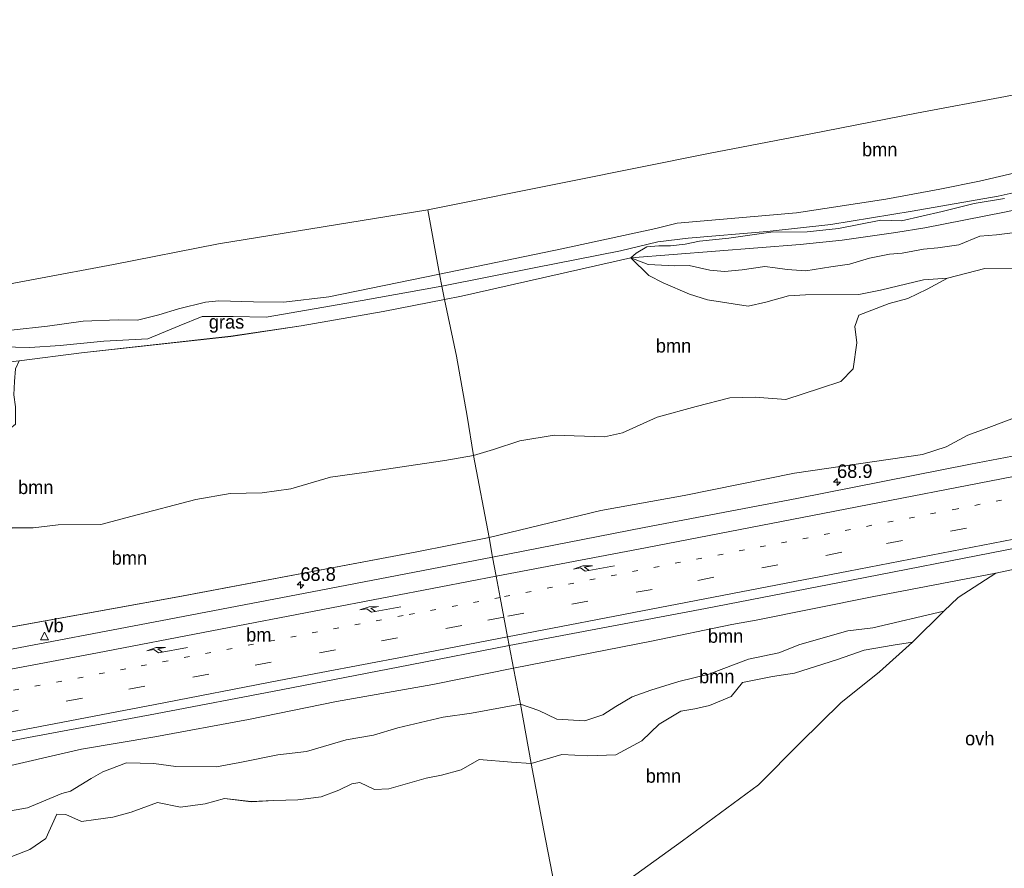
# Model space of a CAD drawing. Header units: millimetres. Extents: x 180000 to 190000, y 466229 to 468626.
# Tile 33 of 202: x 180970 to 181151, y 467822 to 467978. Entities that reach past the tile are written whole.
import ezdxf
from ezdxf.enums import TextEntityAlignment as Align

# ---------------------------------------------------------------- set-up
doc = ezdxf.new("R2010")
doc.units = ezdxf.units.MM
doc.linetypes.add('13strp', pattern=[4, 1, -3])
doc.linetypes.add('39strp', pattern=[12, 3, -9])
for name, color, linetype, lineweight in [('af-bs-rasterhekwerk', 8, 'hekwerk', 18), ('as-bs-kilometr', 13, 'Continuous', 18), ('bp-b5-boom', 93, 'Continuous', 18), ('bp-b5-grasland', 93, 'Continuous', 18), ('gw-bs-kruinlijn', 93, 'Continuous', 18), ('gw-bs-teenlijn', 93, 'Continuous', 18), ('kd-bs-opnamedtmgrens', 173, 'Continuous', 18), ('mk-bs-13streep 0.45', 8, '13strp', 18), ('mk-bs-39streep 0.15', 8, '39strp', 18), ('mk-bs-pijlre750', 8, 'Continuous', 18), ('mk-bs-streep 0.15', 8, 'Continuous', 18), ('og-bs-hulpgeometrie', 53, 'Continuous', 18), ('vh-b5-verh_soort', 8, 'Continuous', 18), ('wm-bs-verkeersbord', 8, 'Continuous', 18)]:
    doc.layers.add(name, color=color, linetype=linetype, lineweight=lineweight)
doc.styles.add('rtw_iso', font='iso-rtw.shx')
doc.linetypes.add('hekwerk', pattern='A,7,-1.5,[1,RTW.shx,S=0.75,R=0,X=0,Y=0],-1.5', length=10)

# ---------------------------------------------------------------- blocks, each defined once
blk = doc.blocks.new('verkeersbord')
for p, q in [((0, 0.75), (-0.75, -0.625)), ((0.75, -0.625), (0, 0.75)), ((-0.75, -0.625), (0.75, -0.625))]:
    blk.add_line(p, q)
blk = doc.blocks.new('dtbattr')
at = {"style": 'rtw_iso'}
blk.add_attdef('TAG', (0.59, 0.87), '', height=2.5, dxfattribs=at)
blk = doc.blocks.new('dtbattr-r')
at = {"style": 'rtw_iso'}
blk.add_attdef('TAG', text='', height=2.5, dxfattribs=at).set_placement((0, 0), align=Align.MIDDLE_CENTER)
blk = doc.blocks.new('d33az_ACAD_1_FMEBLOCK58')
at = {"layer": 'bp-b5-boom'}
for points in [[(-115.2, -20.76, 29.72), (-105.63, -22.59, 29.7), (-94.29, -22.33, 29.65), (-89.32, -23.48, 29.66), (-83.49, -20.97, 29.64), (-81.23, -17.91, 29.58), (-78.66, -15.23, 29.56), (-72.55, -13.17, 29.57), (-67.57, -13.21, 29.59), (-63.4, -12.22, 29.67), (-59.45, -11.04, 30.11), (-53.91, -10.16, 30.15), (-49.79, -10.47, 30.12), (-45.18, -9.95, 30.15), (-39.33, -8.75, 30.04), (-35.7, -8.72, 30.04), (-31.51, -8.22, 30.06), (-30.41, -4.97, 30.02), (-30.09, -0.93, 30.06), (-28.11, 0.89, 30.02), (-25, 0.78, 29.99), (-22.59, -1.5, 30.01), (-21.34, -4.64, 30.11), (-19.27, -7.36, 30.3), (-15.88, -8.3, 30.36), (-10.96, -8.73, 30.37), (-7.86, -7.18, 30.36), (-6.9, -3.41, 30.39), (-6.63, 1.14, 30.38), (-5.51, 4.11, 30.38), (-3.29, 8.5, 30.37), (-0.97, 11.45, 30.34), (0.99, 12.87, 30.35), (4.61, 12.88, 30.37), (6.42, 11.17, 30.35), (8.13, 8.82, 30.38), (9.57, 6.67, 30.44), (9.61, 4.85, 30.4), (6.17, 3.2, 30.38), (5.74, 0.88, 30.42), (7.13, -0.5, 30.47), (10.36, 1.31, 30.48), (14.26, 3.18, 30.42), (18.28, 3.48, 30.4), (23.39, 1.69, 30.32), (27.79, -0.46, 30.35), (36.27, -0.75, 30.45), (39.93, 0.45, 30.43), (44.09, 1.61, 30.45), (48.47, 3.11, 30.34), (52.59, 5.25, 30.28), (54.72, 7.18, 30.27), (59.68, 7.51, 30.22), (63.56, 7.52, 30.32), (68.15, 8.11, 30.31), (75.99, 8.17, 30.39), (81.75, 9.69, 30.49), (93.42, 12.75, 30.65), (99.73, 13.85, 30.79), (105.61, 13.95, 30.95), (110.91, 14.73, 30.99), (118.21, 16.86, 31.06), (124.8, 17.78, 31.12), (132.19, 18.87, 31.19), (139.23, 19.9, 31.22), (144.49, 20.84, 31.25), (147.35, 5.73, 32.17), (133.74, 3.09, 31.99), (90.16, -5.15, 31.67), (53.53, -11.77, 31.56), (4.61, -18.86, 31.28), (-22.04, -23.05, 31.26), (-54.42, -26.89, 30.85), (-78.33, -27.77, 30.76), (-96, -26.22, 30.6), (-117.4, -21.95, 30.23), (-130.33, -17.07, 30.09), (-147.35, -9.75, 29.69), (-147.18, -7.59, 29.69), (-141.25, 4.36, 29.81), (-137.65, 9.76, 29.85), (-133.34, 14.32, 29.83), (-131.92, 17.29, 29.85), (-131.04, 21.71, 29.98), (-130.92, 24.89, 29.98), (-130.98, 25.9, 29.98), (-131.26, 27.77, 29.79), (-128.44, 27.16, 29.78), (-128.3, 24.89, 29.58), (-128.45, 20.29, 29.44), (-128.97, 18.62, 29.41), (-130.53, 15.97, 29.3), (-133.06, 13.13, 29.3), (-135.44, 10.81, 29.36), (-138.41, 6.48, 29.27), (-141.99, -1.39, 29.22), (-143.9, -4.54, 29.32), (-145.15, -8.26, 29.42), (-138.74, -11.7, 29.37), (-133.8, -13.47, 29.41), (-124.08, -17.35, 29.48)], [(0.63, -1.75, 30.65), (1.61, -0.37, 30.62), (2.43, 2.09, 30.71), (2.76, 3.27, 30.74), (3.54, 4.6, 30.71), (4.59, 5.19, 30.7), (5.66, 5.9, 30.78), (5.93, 7.23, 30.82), (5.64, 8.64, 30.78), (4.9, 10.63, 30.78), (3.83, 11.52, 30.78), (3.69, 11.57, 30.78), (0.8, 11.18, 30.67), (-0.86, 9.8, 30.71), (-1.95, 7.09, 30.71), (-2.71, 6.11, 30.69), (-2.87, 3.18, 30.67), (-3.08, 1.81, 30.67), (-2.7, -1.29, 30.68), (-1.15, -2.13, 30.68)]]:
    blk.add_polyline3d(points, close=True, dxfattribs=at)
blk = doc.blocks.new('d33az_ACAD_1_FMEBLOCK76')
at = {"layer": 'bp-b5-boom'}
for points in [[(143.67, 15.06, 31.18), (144.82, 7.84, 31.25), (139.57, 6.91, 31.22), (132.52, 5.87, 31.19), (125.13, 4.79, 31.12), (118.54, 3.86, 31.06), (111.24, 1.73, 30.99), (105.95, 0.96, 30.95), (100.07, 0.86, 30.79), (93.76, -0.25, 30.65), (82.08, -3.3, 30.49), (76.32, -4.82, 30.39), (68.48, -4.89, 30.31), (63.89, -5.47, 30.32), (60.02, -5.49, 30.22), (55.06, -5.81, 30.27), (52.93, -7.75, 30.28), (48.8, -9.89, 30.34), (44.43, -11.38, 30.45), (40.26, -12.54, 30.43), (36.6, -13.75, 30.45), (28.13, -13.45, 30.35), (23.72, -11.31, 30.32), (18.61, -9.52, 30.4), (14.59, -9.81, 30.42), (10.69, -11.69, 30.48), (7.46, -13.49, 30.47), (6.07, -12.11, 30.42), (6.51, -9.8, 30.38), (9.95, -8.15, 30.4), (9.91, -6.32, 30.44), (8.46, -4.17, 30.38), (6.75, -1.82, 30.35), (4.95, -0.12, 30.37), (1.33, -0.12, 30.35), (-0.64, -1.54, 30.34), (-2.96, -4.49, 30.37), (-5.17, -8.88, 30.38), (-6.29, -11.86, 30.38), (-6.56, -16.4, 30.39), (-7.52, -20.18, 30.36), (-10.62, -21.73, 30.37), (-15.55, -21.3, 30.36), (-18.94, -20.36, 30.3), (-21.01, -17.63, 30.11), (-22.26, -14.49, 30.01), (-24.66, -12.22, 29.99), (-27.78, -12.1, 30.02), (-29.76, -13.93, 30.06), (-30.07, -17.96, 30.02), (-31.18, -21.21, 30.06), (-35.36, -21.72, 30.04), (-39, -21.75, 30.04), (-44.85, -22.95, 30.15), (-49.45, -23.46, 30.12), (-53.58, -23.16, 30.15), (-59.12, -24.04, 30.11), (-63.07, -25.22, 29.67), (-67.23, -26.21, 29.59), (-72.22, -26.17, 29.57), (-78.33, -28.22, 29.56), (-80.89, -30.9, 29.58), (-83.15, -33.96, 29.64), (-88.99, -36.48, 29.66), (-87.48, -34.09, 29.68), (-87.14, -31.93, 29.68), (-86.62, -29.76, 29.66), (-83.71, -26.99, 29.58), (-81.43, -24.4, 29.5), (-81.79, -22.29, 29.5), (-85.37, -21.23, 29.52), (-89.45, -21.76, 29.56), (-92.97, -23.37, 29.61), (-94.99, -26.07, 29.66), (-96.31, -28.46, 29.68), (-99.06, -32.08, 29.7), (-105.29, -35.59, 29.7), (-114.87, -33.76, 29.72), (-123.75, -30.35, 29.48), (-133.46, -26.46, 29.41), (-138.41, -24.7, 29.37), (-144.82, -21.26, 29.42), (-143.57, -17.54, 29.32), (-141.65, -14.38, 29.22), (-138.08, -6.52, 29.27), (-135.1, -2.19, 29.36), (-132.72, 0.14, 29.3), (-130.2, 2.97, 29.3), (-128.64, 5.63, 29.41), (-128.11, 7.3, 29.44), (-127.97, 11.9, 29.58), (-128.11, 14.17, 29.78), (-112.76, 10.85, 29.7), (-64.66, 0.44, 29.85), (-61.03, 0.46, 29.83), (-59.73, -0.05, 29.81), (-58.05, -0.59, 29.81), (-57.98, -1.62, 29.8), (-58.33, -2.68, 29.79), (-60.12, -4.54, 29.71), (-62.9, -6.71, 29.67), (-64.9, -7.38, 29.66), (-70.68, -8.9, 29.61), (-73.55, -10.54, 29.61), (-76.47, -12.05, 29.61), (-79.67, -15.28, 29.39), (-77.73, -14.36, 29.33), (-76.06, -13.66, 29.34), (-71.61, -12.55, 29.49), (-67.63, -11.63, 29.58), (-64.36, -10.48, 29.64), (-59.87, -6.39, 29.66), (-56.49, -2.24, 29.73), (-54.62, 0.91, 29.74), (-44.76, 1.6, 29.6), (-32.08, 3.19, 29.6), (-22.27, 5.82, 29.59), (-6.29, 10.99, 29.74), (8.04, 15.47, 29.87), (14.96, 17.29, 29.86), (22.84, 19.4, 29.89), (29.59, 20.9, 29.87), (35.47, 21.93, 29.86), (43.18, 22.97, 29.84), (52.74, 24.3, 29.84), (56.23, 24.69, 30.12), (55.52, 24.03, 29.86), (48.42, 23.25, 29.85), (35.46, 21.42, 29.8), (24.38, 19.34, 29.85), (15.56, 17, 29.81), (3.61, 13.37, 29.77), (-12.44, 8.13, 29.77), (-30.64, 2.93, 29.6), (-41.76, 0.94, 29.58), (-53.91, -0.02, 29.52), (-55.08, -1.12, 29.51), (-58.24, -5.95, 29.51), (-62.86, -9.78, 29.55), (-62.56, -13.87, 29.63), (-56.38, -18.19, 29.77), (-54.66, -19.74, 29.82), (-52.9, -19.4, 29.87), (-51.31, -17.43, 29.91), (-49.09, -15.83, 29.85), (-44.61, -11.97, 29.96), (-41.32, -9.48, 30), (-38.38, -8.11, 29.96), (-36.08, -7.91, 29.9), (-31.9, -7.06, 29.89), (-29.84, -6.14, 29.92), (-27.37, -5.17, 29.9), (-22.52, -2.67, 29.95), (-17.22, -1.36, 30.02), (-12.42, -0.27, 30.25), (-8.32, -0.16, 30.23), (-4.37, 0.85, 30.16), (-1.93, 3.28, 30.17), (0.51, 4.98, 30.17), (3.02, 5.02, 30.26), (6.1, 3.61, 30.33), (7.12, 1.12, 30.34), (7.08, 0.26, 30.33), (10.52, 0.83, 30.32), (14.22, -0.78, 30.33), (18.25, -2.06, 30.34), (21.52, -1.77, 30.35), (24.23, -0.95, 30.35), (27.24, 0.07, 30.35), (29.03, 1.02, 30.35), (34.67, 6.47, 30.27), (39.07, 8.29, 30.25), (42.09, 9.74, 30.31), (46.83, 10.34, 30.47), (49.8, 10.75, 30.44), (53.57, 10.47, 30.42), (57.47, 11.03, 30.38), (60.66, 13.58, 30.36), (60.65, 16.77, 30.36), (60.32, 18.98, 30.38), (60.45, 21.45, 30.38), (60.61, 23.75, 30.51), (61.32, 25.25, 30.51), (72.78, 26.71, 30.84), (100.22, 29.73, 30.85), (113.13, 31.64, 31.02), (128.21, 34.32, 31.2), (139.46, 36.48, 31.23), (141.71, 26.09, 31.2)], [(-93, -16.82, 29.69), (-90.44, -15.27, 29.68), (-89.32, -12.82, 29.72), (-89.72, -10.59, 29.72), (-90.97, -8.51, 29.77), (-91.46, -5.99, 29.89), (-90.3, -2.99, 29.83), (-89.13, -0.58, 29.9), (-89.33, 1.93, 30.02), (-91, 4.19, 30.1), (-92.53, 5.25, 29.94), (-96.16, 4.97, 29.94), (-97.91, 4.23, 29.94), (-99.65, 2.33, 29.91), (-100.4, 0.44, 29.85), (-101.67, -3.12, 29.71), (-104.17, -5.62, 29.62), (-108.58, -9.47, 29.6), (-111.22, -12.32, 29.61), (-111.72, -16.9, 29.65), (-110.75, -18.76, 29.65), (-108.9, -19.99, 29.65), (-107.23, -20, 29.65), (-105.16, -19.64, 29.65), (-100.31, -18.72, 29.67), (-97.29, -18.12, 29.69)]]:
    blk.add_polyline3d(points, close=True, dxfattribs=at)
blk = doc.blocks.new('d33az_ACAD_1_FMEBLOCK97')
at = {"layer": 'bp-b5-boom'}
blk.add_polyline3d([(93.75, -14.05, 31.56), (130.38, -7.43, 31.67), (173.96, 0.81, 31.99), (187.57, 3.45, 32.17), (188.21, -0.14, 32.46), (180.21, -1.64, 32.46), (155.03, -6.48, 32.32), (125.86, -12.07, 32.19), (97.48, -17.45, 32.11)], dxfattribs=at)
blk = doc.blocks.new('d33az_ACAD_1_FMEBLOCK142')
at = {"layer": 'bp-b5-boom'}
blk.add_polyline3d([(80.26, 34.13, 30.49), (83.56, 35.38, 30.47), (86.51, 37.39, 30.48), (88.52, 41.91, 30.6), (90.19, 41.86, 30.62), (93.07, 40.56, 30.72), (95.7, 40.92, 30.72), (98.81, 41.33, 30.68), (102.21, 42.24, 30.73), (107.02, 44.01, 30.74), (111.27, 43.18, 30.83), (115.79, 43.8, 30.81), (119.37, 44.78, 30.86), (124.24, 44.18, 30.91), (128.41, 44.4, 30.9), (132.81, 44.51, 30.75), (137.13, 45.06, 30.8), (140.37, 46.3, 30.79), (142.75, 47.45, 30.85), (144.24, 47.7, 30.86), (146.93, 46.4, 30.86), (149.59, 46.56, 30.85), (156.4, 48.48, 30.86), (159.26, 49.03, 30.98), (162.83, 50.02, 31.01), (166.16, 51.93, 31.06), (172.13, 51.46, 31.09), (175.72, 51.22, 31.08), (178.07, 38.89, 30.95), (180.75, 25, 30.8)], dxfattribs=at)
blk = doc.blocks.new('pijlr')
for p, q in [((0, 0, 0.1), (5.45, 0, 0.1)), ((5.45, -0.75, 0.1), (4.7, 0, 0.1)), ((6.2, -0.75, 0.1), (5.45, 0, 0.1)), ((4, -0.75, 0.1), (5.45, -0.75, 0.1)), ((5.7, -1.05, 0.1), (4, -0.75, 0.1)), ((7.5, -0.75, 0.1), (5.7, -1.05, 0.1)), ((7.5, -0.75, 0.1), (6.2, -0.75, 0.1))]:
    blk.add_line(p, q)
blk = doc.blocks.new('dtbattr-l')
at = {"style": 'rtw_iso'}
blk.add_attdef('TAG', (0, 0), '', height=2.5, dxfattribs=at)
blk = doc.blocks.new('hecto')
for p, q in [((0, 0.625), (-0.625, 0)), ((0, -0.625), (0, 0.625)), ((-0.625, 0), (0.625, 0)), ((0.625, 0), (0, -0.625))]:
    blk.add_line(p, q)

msp = doc.modelspace()

# ---------------------------------------------------------------- linework, layer by layer
at = {"layer": 'af-bs-rasterhekwerk'}
for points in [[(181185.37, 467957.79, 31.14), (181170.33, 467948.45, 31.09), (181166.2, 467946.49, 31.1), (181161.56, 467944.87, 31.12), (181156.05, 467943.38, 31.28), (181151.16, 467942.38, 31.25), (181136.54, 467939.46, 31.19), (181131.16, 467938.59, 31.13), (181121.3, 467937.21, 31.11), (181113.6, 467936.4, 31.12), (181082.47, 467933.98, 31.18)], [(181082.47, 467933.98, 31.18), (181051.35, 467926.89, 31.24), (181048.2, 467926.28, 31.23)], [(181048.2, 467926.28, 31.23), (181036.95, 467924.13, 31.2), (181021.87, 467921.45, 31.02), (181008.96, 467919.54, 30.85), (180981.52, 467916.52, 30.84), (180970.06, 467915.06, 30.51), (180964.97, 467914.49, 30.12)]]:
    msp.add_polyline3d(points, dxfattribs=at)
at = {"layer": 'bp-b5-boom'}
for points in [[(181069.79, 467935.63, 31.21), (181047.32, 467930.96, 31.21), (181045.15, 467942.78, 31.17), (181071.45, 467948.04, 31.19), (181096.75, 467953.12, 31.51), (181115.27, 467956.69, 32), (181134.98, 467960.52, 32), (181151.32, 467963.63, 31.8), (181174.46, 467968.01, 31.72), (181197.97, 467972.77, 31.7), (181191.53, 467968.55, 31.65), (181182.12, 467962.31, 31.67), (181166.76, 467954.64, 31.63), (181153.92, 467949.75, 31.8), (181146.58, 467948.08, 32.14), (181139.28, 467946.6, 32.13), (181129.33, 467944.73, 31.88), (181112.91, 467942.23, 31.84), (181090.97, 467940.31, 31.41), (181087.08, 467939.38, 31.28)], [(181096.58, 467926.27, 31.46), (181104.06, 467925.07, 31.53), (181107.26, 467925.8, 31.57), (181111.46, 467926.96, 31.59), (181114.58, 467927.14, 31.57), (181124.37, 467927.25, 31.64), (181128.37, 467928.05, 31.66), (181136.28, 467929.93, 31.69), (181140.7, 467930.25, 31.79), (181136.97, 467928.18, 31.81), (181133.37, 467926.46, 31.85), (181129.94, 467925.54, 31.86), (181124.41, 467923.43, 31.79), (181123.64, 467921.34, 31.82), (181124.04, 467918.32, 31.83), (181123.36, 467913.58, 31.82), (181121.09, 467911.21, 31.82), (181117.36, 467910, 31.43), (181110.94, 467907.92, 31.47), (181105.33, 467908.37, 31.51), (181100.65, 467908.22, 31.49), (181094.47, 467906.66, 31.45), (181087.3, 467904.66, 31.21), (181080.95, 467901.8, 31.32), (181077.61, 467901.08, 31.35), (181068.37, 467901.38, 31.38), (181062.05, 467900.31, 31.37), (181057.26, 467898.73, 31.33), (181053.56, 467897.64, 31.25), (181052.41, 467904.86, 31.18), (181050.45, 467915.89, 31.2), (181048.2, 467926.28, 31.23), (181051.35, 467926.89, 31.24), (181082.47, 467933.98, 31.18), (181085.79, 467930.69, 31.27), (181088.43, 467929.36, 31.29), (181093.25, 467927.26, 31.41)], [(181077.32, 467849.95, 31.93), (181074, 467848.9, 31.95), (181068.88, 467849.2, 31.98), (181065.56, 467850.75, 32.03), (181062.22, 467851.96, 31.96), (181060.88, 467858.55, 32.32), (181086.25, 467863.5, 32.47), (181101.05, 467866.56, 32.58), (181105.5, 467867.39, 32.61), (181126.81, 467871.67, 32.71), (181149.56, 467876.02, 32.83), (181142.63, 467871.55, 32.51), (181139.99, 467869, 32.44), (181126.97, 467865.95, 32.5), (181122.38, 467865.4, 32.52), (181113.52, 467862.91, 32.21), (181109.67, 467861.39, 32.11), (181104.13, 467860.23, 32.03), (181096.8, 467857.47, 31.94), (181091.31, 467856.11, 31.88), (181086.15, 467854.54, 31.89), (181082.69, 467853.27, 31.92), (181079.74, 467851.49, 31.93)], [(181091.67, 467850.64, 31.41), (181087.7, 467848.29, 31.32), (181084.52, 467845.2, 31.35), (181079.73, 467842.6, 31.34), (181074.59, 467842.47, 31.32), (181069.8, 467842.7, 31.3), (181064.16, 467841.05, 31.08), (181062.22, 467851.96, 31.96), (181065.56, 467850.75, 32.03), (181068.88, 467849.2, 31.98), (181074, 467848.9, 31.95), (181077.32, 467849.95, 31.93), (181079.74, 467851.49, 31.93), (181082.69, 467853.27, 31.92), (181086.15, 467854.54, 31.89), (181091.31, 467856.11, 31.88), (181096.8, 467857.47, 31.94), (181104.13, 467860.23, 32.03), (181109.67, 467861.39, 32.11), (181113.52, 467862.91, 32.21), (181122.38, 467865.4, 32.52), (181126.97, 467865.95, 32.5), (181139.99, 467869, 32.44), (181134.22, 467863.31, 32.26), (181130.67, 467862.76, 32.08), (181125.36, 467861.87, 31.93), (181120.44, 467860.15, 31.87), (181112.53, 467857.65, 31.88), (181108.53, 467857.01, 31.84), (181102.99, 467855.94, 31.75), (181100.92, 467853.32, 31.72), (181096.93, 467851.69, 31.54), (181094.23, 467851.06, 31.4)]]:
    msp.add_polyline3d(points, close=True, dxfattribs=at)
for points in [[(180958.52, 467927.37, 30.35), (180987.36, 467932.76, 30.83), (181006.69, 467936.51, 30.75), (181045.15, 467942.78, 31.17), (181047.32, 467930.96, 31.21), (181026.97, 467926.79, 30.97), (181018.69, 467925.82, 30.99), (181013.12, 467925.85, 31.05), (181006.77, 467926.08, 31), (181004.27, 467925.81, 30.78), (180999.31, 467924.59, 30.43), (180995.7, 467923.51, 30.46), (180991.8, 467922.48, 30.38), (180988.24, 467922.58, 30.52), (180981.8, 467922.31, 30.6), (180975.23, 467921.4, 30.45), (180968.58, 467920.68, 30.34)], [(181152.68, 467931.94, 31.98), (181147.52, 467932.02, 31.78), (181140.7, 467930.25, 31.79), (181136.28, 467929.93, 31.69), (181128.37, 467928.05, 31.66), (181124.37, 467927.25, 31.64), (181114.58, 467927.14, 31.57), (181111.46, 467926.96, 31.59), (181107.26, 467925.8, 31.57), (181104.06, 467925.07, 31.53), (181096.58, 467926.27, 31.46), (181093.25, 467927.26, 31.41), (181088.43, 467929.36, 31.29), (181085.79, 467930.69, 31.27), (181082.47, 467933.98, 31.18), (181085.68, 467932.73, 31.44), (181090.58, 467932.5, 31.5), (181093.22, 467932.54, 31.63), (181097.01, 467931.69, 31.93), (181099.71, 467931.46, 32.07), (181102.91, 467931.77, 32.16), (181107.1, 467932.35, 32.15), (181109.01, 467932.14, 32.19), (181111.22, 467931.79, 32.17), (181114.66, 467931.58, 32.05), (181119.23, 467932.31, 32.09), (181122.65, 467932.82, 32.06), (181126.32, 467933.92, 31.69), (181130.04, 467934.61, 31.94), (181132.33, 467934.81, 32.25), (181136.24, 467935.55, 32.43), (181138.93, 467935.83, 32.37), (181142.75, 467936.33, 32.21), (181146.62, 467937.95, 32.11), (181149.67, 467938.19, 32.2), (181152.65, 467938.56, 32.39)], [(181159.79, 467907.16, 32.43), (181148.26, 467902.77, 32.52), (181144.44, 467901.37, 32.55), (181140.45, 467899.2, 32.59), (181136.06, 467897.82, 32.58), (181112.57, 467894.38, 32.42), (181092.3, 467890.3, 32.27), (181076.94, 467887.55, 32.2), (181056.43, 467882.54, 32.17), (181053.56, 467897.64, 31.25), (181057.26, 467898.73, 31.33), (181062.05, 467900.31, 31.37), (181068.37, 467901.38, 31.38), (181077.61, 467901.08, 31.35), (181080.95, 467901.8, 31.32), (181087.3, 467904.66, 31.21), (181094.47, 467906.66, 31.45), (181100.65, 467908.22, 31.49), (181105.33, 467908.37, 31.51), (181110.94, 467907.92, 31.47), (181117.36, 467910, 31.43), (181121.09, 467911.21, 31.82), (181123.36, 467913.58, 31.82), (181124.04, 467918.32, 31.83), (181123.64, 467921.34, 31.82), (181124.41, 467923.43, 31.79), (181129.94, 467925.54, 31.86), (181133.37, 467926.46, 31.85), (181136.97, 467928.18, 31.81), (181140.7, 467930.25, 31.79), (181147.52, 467932.02, 31.78), (181152.68, 467931.94, 31.98)], [(181069.18, 467814.83, 30.8), (181066.5, 467828.72, 30.95), (181064.16, 467841.05, 31.08), (181069.8, 467842.7, 31.3), (181074.59, 467842.47, 31.32), (181079.73, 467842.6, 31.34), (181084.52, 467845.2, 31.35), (181087.7, 467848.29, 31.32), (181091.67, 467850.64, 31.41), (181094.23, 467851.06, 31.4), (181096.93, 467851.69, 31.54), (181100.92, 467853.32, 31.72), (181102.99, 467855.94, 31.75), (181108.53, 467857.01, 31.84), (181112.53, 467857.65, 31.88), (181120.44, 467860.15, 31.87), (181125.36, 467861.87, 31.93), (181130.67, 467862.76, 32.08), (181134.22, 467863.31, 32.26), (181128.18, 467857.9, 31.87), (181121.09, 467852.19, 31.8), (181113.65, 467844.87, 31.86), (181105.96, 467837.12, 31.89), (181092, 467826.85, 31.39), (181078.12, 467816.84, 31.06)], [(180965.29, 467839.96, 31.9), (180981.53, 467843.69, 31.92), (180995, 467845.96, 31.93), (181012.17, 467849.09, 32.07), (181028.36, 467852.44, 32.14), (181046.05, 467855.55, 32.22), (181060.88, 467858.55, 32.32), (181062.22, 467851.96, 31.96), (181053.21, 467850.31, 31.95), (181047.99, 467849.54, 31.94), (181039.64, 467847.57, 31.97), (181035.19, 467846.26, 31.95), (181030.16, 467845.41, 31.92), (181022.88, 467843.21, 31.72), (181017.6, 467842.65, 31.69), (181010.63, 467841.2, 31.71), (181006.3, 467840.42, 31.67), (180998.82, 467840.47, 31.61), (180994.8, 467841.02, 31.64), (180989.8, 467841.14, 31.62), (180985.4, 467839.52, 31.64), (180983.29, 467838.27, 31.66), (180979.48, 467835.92, 31.55), (180977.91, 467835.54, 31.48), (180971.55, 467832.9, 31.4), (180967.02, 467832.07, 31.35)], [(180967.02, 467832.07, 31.35), (180971.55, 467832.9, 31.4), (180977.91, 467835.54, 31.48), (180979.48, 467835.92, 31.55), (180983.29, 467838.27, 31.66), (180985.4, 467839.52, 31.64), (180989.8, 467841.14, 31.62), (180994.8, 467841.02, 31.64), (180998.82, 467840.47, 31.61), (181006.3, 467840.42, 31.67), (181010.63, 467841.2, 31.71), (181017.6, 467842.65, 31.69), (181022.88, 467843.21, 31.72), (181030.16, 467845.41, 31.92), (181035.19, 467846.26, 31.95), (181039.64, 467847.57, 31.97), (181047.99, 467849.54, 31.94), (181053.21, 467850.31, 31.95), (181062.22, 467851.96, 31.96), (181064.16, 467841.05, 31.08), (181060.56, 467841.29, 31.09), (181054.59, 467841.76, 31.06), (181051.26, 467839.85, 31.01), (181047.69, 467838.87, 30.98), (181044.83, 467838.31, 30.86), (181038.02, 467836.39, 30.85), (181035.36, 467836.23, 30.86), (181032.67, 467837.53, 30.86), (181031.18, 467837.28, 30.85), (181028.8, 467836.13, 30.79), (181025.56, 467834.89, 30.8), (181021.25, 467834.35, 30.75), (181016.84, 467834.23, 30.9), (181012.67, 467834.02, 30.91), (181007.8, 467834.61, 30.86), (181004.22, 467833.63, 30.81), (180999.7, 467833.01, 30.83), (180995.45, 467833.84, 30.74), (180990.64, 467832.07, 30.73), (180987.25, 467831.16, 30.68), (180984.13, 467830.76, 30.72), (180981.5, 467830.4, 30.72), (180978.62, 467831.69, 30.62), (180976.95, 467831.75, 30.6), (180974.94, 467827.22, 30.48), (180971.99, 467825.22, 30.47), (180968.69, 467823.96, 30.49)]]:
    msp.add_polyline3d(points, dxfattribs=at)
at = {"layer": 'bp-b5-grasland'}
for points in [[(181151.16, 467944.87, 32.07), (181145.61, 467943.93, 32.16), (181139.69, 467942.46, 32.03), (181132.23, 467940.79, 31.92), (181128.44, 467940.9, 31.79), (181120.66, 467939.37, 31.73), (181114.87, 467938.75, 31.85), (181108.23, 467938.69, 31.86), (181100.47, 467937.6, 31.69), (181095.1, 467937, 31.57), (181092.49, 467936.46, 31.64), (181089.74, 467936.14, 31.55), (181087.61, 467936.16, 31.44), (181085.39, 467935.96, 31.36), (181083.45, 467934.84, 31.36), (181082.47, 467933.98, 31.18), (181051.35, 467926.89, 31.24), (181048.2, 467926.28, 31.23), (181047.74, 467928.75, 31.26), (181064.68, 467932.13, 31.42), (181080.58, 467935.27, 31.3), (181087.43, 467936.93, 31.49), (181093.04, 467937.55, 31.63), (181107.52, 467938.78, 31.77), (181119.22, 467940.11, 31.76), (181134.18, 467942.54, 31.97), (181149.97, 467945.32, 32.07), (181156.05, 467946.63, 31.74)], [(181151.16, 467942.38, 31.25), (181136.54, 467939.46, 31.19), (181131.16, 467938.59, 31.13), (181121.3, 467937.21, 31.11), (181113.6, 467936.4, 31.12), (181082.47, 467933.98, 31.18), (181083.45, 467934.84, 31.36), (181085.39, 467935.96, 31.36), (181087.61, 467936.16, 31.44), (181089.74, 467936.14, 31.55), (181092.49, 467936.46, 31.64), (181095.1, 467937, 31.57), (181100.47, 467937.6, 31.69), (181108.23, 467938.69, 31.86), (181114.87, 467938.75, 31.85), (181120.66, 467939.37, 31.73), (181128.44, 467940.9, 31.79), (181132.23, 467940.79, 31.92), (181139.69, 467942.46, 32.03), (181145.61, 467943.93, 32.16), (181151.16, 467944.87, 32.07)], [(181152.65, 467938.56, 32.39), (181149.67, 467938.19, 32.2), (181146.62, 467937.95, 32.11), (181142.75, 467936.33, 32.21), (181138.93, 467935.83, 32.37), (181136.24, 467935.55, 32.43), (181132.33, 467934.81, 32.25), (181130.04, 467934.61, 31.94), (181126.32, 467933.92, 31.69), (181122.65, 467932.82, 32.06), (181119.23, 467932.31, 32.09), (181114.66, 467931.58, 32.05), (181111.22, 467931.79, 32.17), (181109.01, 467932.14, 32.19), (181107.1, 467932.35, 32.15), (181102.91, 467931.77, 32.16), (181099.71, 467931.46, 32.07), (181097.01, 467931.69, 31.93), (181093.22, 467932.54, 31.63), (181090.58, 467932.5, 31.5), (181085.68, 467932.73, 31.44), (181082.47, 467933.98, 31.18), (181113.6, 467936.4, 31.12), (181121.3, 467937.21, 31.11), (181131.16, 467938.59, 31.13), (181136.54, 467939.46, 31.19), (181151.16, 467942.38, 31.25)], [(180958.87, 467917.8, 30.35), (180972.02, 467917.51, 30.34), (180977.56, 467917.87, 30.46), (180985.58, 467918.62, 30.49), (180993.67, 467919.1, 30.05), (180999.46, 467921.44, 30.31), (181003.68, 467923.15, 30.47), (181009.41, 467923.18, 30.87), (181015.44, 467923.07, 30.92), (181033.11, 467926.15, 31.05), (181047.74, 467928.75, 31.26), (181048.2, 467926.28, 31.23), (181036.95, 467924.13, 31.2), (181021.87, 467921.45, 31.02), (181008.96, 467919.54, 30.85), (180981.52, 467916.52, 30.84), (180970.06, 467915.06, 30.51)], [(181166.8, 467900.22, 32.99), (181144.92, 467896.02, 32.95), (181112.99, 467889.76, 32.81), (181084.95, 467884.39, 32.66), (181057.06, 467878.95, 32.46), (181056.43, 467882.54, 32.17), (181076.94, 467887.55, 32.2), (181092.3, 467890.3, 32.27), (181112.57, 467894.38, 32.42), (181136.06, 467897.82, 32.58), (181140.45, 467899.2, 32.59), (181144.44, 467901.37, 32.55), (181148.26, 467902.77, 32.52), (181159.79, 467907.16, 32.43)], [(181174.96, 467881.47, 32.85), (181149.56, 467876.02, 32.83), (181126.81, 467871.67, 32.71), (181105.5, 467867.39, 32.61), (181101.05, 467866.56, 32.58), (181086.25, 467863.5, 32.47), (181060.88, 467858.55, 32.32), (181060.1, 467862.73, 32.77), (181096.21, 467869.54, 33.03), (181123.05, 467874.75, 33.12), (181151.25, 467880.26, 33.25)], [(180948.47, 467841.38, 32.27), (180971.74, 467845.79, 32.38), (180995.12, 467850.15, 32.44), (181018.22, 467854.59, 32.55), (181041.9, 467859.15, 32.69), (181060.1, 467862.73, 32.77), (181060.88, 467858.55, 32.32), (181046.05, 467855.55, 32.22), (181028.36, 467852.44, 32.14), (181012.17, 467849.09, 32.07), (180995, 467845.96, 31.93), (180981.53, 467843.69, 31.92), (180965.29, 467839.96, 31.9)]]:
    msp.add_polyline3d(points, dxfattribs=at)
at = {"layer": 'gw-bs-kruinlijn'}
for points in [[(181082.47, 467933.98, 31.18), (181083.45, 467934.84, 31.36), (181085.39, 467935.96, 31.36), (181087.61, 467936.16, 31.44), (181089.74, 467936.14, 31.55), (181092.49, 467936.46, 31.64), (181095.1, 467937, 31.57), (181100.47, 467937.6, 31.69), (181108.23, 467938.69, 31.86), (181114.87, 467938.75, 31.85), (181120.66, 467939.37, 31.73), (181128.44, 467940.9, 31.79), (181132.23, 467940.79, 31.92), (181139.69, 467942.46, 32.03), (181145.61, 467943.93, 32.16), (181151.16, 467944.87, 32.07)], [(181152.65, 467938.56, 32.39), (181149.67, 467938.19, 32.2), (181146.62, 467937.95, 32.11), (181142.75, 467936.33, 32.21), (181138.93, 467935.83, 32.37), (181136.24, 467935.55, 32.43), (181132.33, 467934.81, 32.25), (181130.04, 467934.61, 31.94), (181126.32, 467933.92, 31.69), (181122.65, 467932.82, 32.06), (181119.23, 467932.31, 32.09), (181114.66, 467931.58, 32.05), (181111.22, 467931.79, 32.17), (181109.01, 467932.14, 32.19), (181107.1, 467932.35, 32.15), (181102.91, 467931.77, 32.16), (181099.71, 467931.46, 32.07), (181097.01, 467931.69, 31.93), (181093.22, 467932.54, 31.63), (181090.58, 467932.5, 31.5), (181085.68, 467932.73, 31.44), (181082.47, 467933.98, 31.18)], [(181144.44, 467901.37, 32.55), (181148.26, 467902.77, 32.52), (181159.79, 467907.16, 32.43), (181172.13, 467911.25, 32.45), (181186.56, 467913.12, 32.55), (181193.16, 467914.17, 32.56), (181198.77, 467915.04, 32.56), (181208.85, 467916.56, 32.8), (181215.73, 467917.58, 32.94), (181225.63, 467919.21, 32.98)], [(181136.06, 467897.82, 32.58), (181140.45, 467899.2, 32.59), (181144.44, 467901.37, 32.55)], [(181136.06, 467897.82, 32.58), (181112.57, 467894.38, 32.42), (181092.3, 467890.3, 32.27), (181076.94, 467887.55, 32.2), (181056.43, 467882.54, 32.17)], [(181056.43, 467882.54, 32.17), (181042.81, 467879.89, 31.99), (180999.24, 467871.66, 31.67), (180962.61, 467865.04, 31.56), (180913.69, 467857.95, 31.28), (180887.04, 467853.76, 31.26), (180854.65, 467849.92, 30.85), (180830.74, 467849.04, 30.76), (180813.08, 467850.59, 30.6), (180791.68, 467854.86, 30.23)], [(181139.99, 467869, 32.44), (181126.97, 467865.95, 32.5), (181122.38, 467865.4, 32.52), (181113.52, 467862.91, 32.21), (181109.67, 467861.39, 32.11), (181104.13, 467860.23, 32.03), (181096.8, 467857.47, 31.94), (181091.31, 467856.11, 31.88), (181086.15, 467854.54, 31.89), (181082.69, 467853.27, 31.92), (181079.74, 467851.49, 31.93), (181077.32, 467849.95, 31.93), (181074, 467848.9, 31.95), (181068.88, 467849.2, 31.98), (181065.56, 467850.75, 32.03), (181062.22, 467851.96, 31.96)], [(180967.02, 467832.07, 31.35), (180971.55, 467832.9, 31.4), (180977.91, 467835.54, 31.48), (180979.48, 467835.92, 31.55), (180983.29, 467838.27, 31.66), (180985.4, 467839.52, 31.64), (180989.8, 467841.14, 31.62), (180994.8, 467841.02, 31.64), (180998.82, 467840.47, 31.61), (181006.3, 467840.42, 31.67), (181010.63, 467841.2, 31.71), (181017.6, 467842.65, 31.69), (181022.88, 467843.21, 31.72), (181030.16, 467845.41, 31.92), (181035.19, 467846.26, 31.95), (181039.64, 467847.57, 31.97), (181047.99, 467849.54, 31.94), (181053.21, 467850.31, 31.95), (181062.22, 467851.96, 31.96)]]:
    msp.add_polyline3d(points, dxfattribs=at)
at = {"layer": 'gw-bs-teenlijn'}
for points in [[(181152.68, 467931.94, 31.98), (181147.52, 467932.02, 31.78), (181140.7, 467930.25, 31.79), (181136.28, 467929.93, 31.69), (181128.37, 467928.05, 31.66), (181124.37, 467927.25, 31.64), (181114.58, 467927.14, 31.57), (181111.46, 467926.96, 31.59), (181107.26, 467925.8, 31.57), (181104.06, 467925.07, 31.53), (181096.58, 467926.27, 31.46), (181093.25, 467927.26, 31.41), (181088.43, 467929.36, 31.29), (181085.79, 467930.69, 31.27), (181082.47, 467933.98, 31.18)], [(181117.36, 467910, 31.43), (181121.09, 467911.21, 31.82), (181123.36, 467913.58, 31.82), (181124.04, 467918.32, 31.83), (181123.64, 467921.34, 31.82), (181124.41, 467923.43, 31.79), (181129.94, 467925.54, 31.86), (181133.37, 467926.46, 31.85), (181136.97, 467928.18, 31.81), (181140.7, 467930.25, 31.79)], [(181117.36, 467910, 31.43), (181110.94, 467907.92, 31.47), (181105.33, 467908.37, 31.51), (181100.65, 467908.22, 31.49), (181094.47, 467906.66, 31.45), (181087.3, 467904.66, 31.21), (181080.95, 467901.8, 31.32), (181077.61, 467901.08, 31.35), (181068.37, 467901.38, 31.38), (181062.05, 467900.31, 31.37), (181057.26, 467898.73, 31.33), (181053.56, 467897.64, 31.25)], [(180968.76, 467884.32, 30.22), (180972.63, 467884.33, 30.32), (180977.22, 467884.92, 30.31), (180985.06, 467884.98, 30.39), (180990.82, 467886.5, 30.49), (181002.5, 467889.56, 30.65), (181008.81, 467890.66, 30.79), (181014.69, 467890.76, 30.95), (181019.98, 467891.54, 30.99), (181027.28, 467893.66, 31.06), (181033.87, 467894.59, 31.12), (181041.26, 467895.68, 31.19), (181048.31, 467896.71, 31.22), (181053.56, 467897.64, 31.25)], [(181064.16, 467841.05, 31.08), (181069.8, 467842.7, 31.3), (181074.59, 467842.47, 31.32), (181079.73, 467842.6, 31.34), (181084.52, 467845.2, 31.35), (181087.7, 467848.29, 31.32), (181091.67, 467850.64, 31.41), (181094.23, 467851.06, 31.4), (181096.93, 467851.69, 31.54), (181100.92, 467853.32, 31.72), (181102.99, 467855.94, 31.75), (181108.53, 467857.01, 31.84), (181112.53, 467857.65, 31.88), (181120.44, 467860.15, 31.87), (181125.36, 467861.87, 31.93), (181130.67, 467862.76, 32.08), (181134.22, 467863.31, 32.26)], [(181064.16, 467841.05, 31.08), (181060.56, 467841.29, 31.09), (181054.59, 467841.76, 31.06), (181051.26, 467839.85, 31.01), (181047.69, 467838.87, 30.98), (181044.83, 467838.31, 30.86), (181038.02, 467836.39, 30.85), (181035.36, 467836.23, 30.86), (181032.67, 467837.53, 30.86), (181031.18, 467837.28, 30.85), (181028.8, 467836.13, 30.79), (181025.56, 467834.89, 30.8), (181021.25, 467834.35, 30.75), (181016.84, 467834.23, 30.9), (181012.67, 467834.02, 30.91), (181007.8, 467834.61, 30.86), (181004.22, 467833.63, 30.81), (180999.7, 467833.01, 30.83), (180995.45, 467833.84, 30.74), (180990.64, 467832.07, 30.73), (180987.25, 467831.16, 30.68), (180984.13, 467830.76, 30.72), (180981.5, 467830.4, 30.72), (180978.62, 467831.69, 30.62), (180976.95, 467831.75, 30.6), (180974.94, 467827.22, 30.48), (180971.99, 467825.22, 30.47), (180968.69, 467823.96, 30.49)]]:
    msp.add_polyline3d(points, dxfattribs=at)
at = {"layer": 'kd-bs-opnamedtmgrens'}
for points in [[(181045.15, 467942.78, 31.17), (181071.45, 467948.04, 31.19), (181096.75, 467953.12, 31.51), (181115.27, 467956.69, 32), (181134.98, 467960.52, 32), (181151.32, 467963.63, 31.8), (181174.46, 467968.01, 31.72), (181197.97, 467972.77, 31.7), (181207.75, 467974.84, 31.65), (181211.02, 467975.47, 31.63), (181221.54, 467977.73, 31.08)], [(180860.84, 467912.17, 30.38), (180864.41, 467909.45, 30.28), (180872.99, 467910.8, 30.28), (180901.3, 467916.37, 30.47), (180928.97, 467921.69, 30.28), (180949.23, 467925.77, 30.77), (180958.52, 467927.37, 30.35), (180987.36, 467932.76, 30.83), (181006.69, 467936.51, 30.75), (181045.15, 467942.78, 31.17)]]:
    msp.add_polyline3d(points, dxfattribs=at)
at = {"layer": 'mk-bs-13streep 0.45'}
for points in [[(181266.4, 467911.98, 33.68), (181238.28, 467906.52, 33.52), (181214.27, 467901.8, 33.42), (181190.22, 467897.12, 33.35), (181170.23, 467893.21, 33.25), (181142.49, 467887.86, 33.12), (181119, 467883.29, 33.04), (181103.39, 467880.29, 32.98), (181083.79, 467876.5, 32.88), (181058.45, 467871.55, 32.66)], [(181058.45, 467871.55, 32.66), (181040.6, 467868.21, 32.6), (181017.04, 467863.71, 32.47), (180989.65, 467858.42, 32.33), (180965.11, 467853.76, 32.26)]]:
    msp.add_polyline3d(points, dxfattribs=at)
at = {"layer": 'mk-bs-39streep 0.15'}
for points in [[(181416.36, 467937.52, 34.35), (181384.65, 467931.25, 34.22), (181348.42, 467924.17, 34.07), (181312.21, 467917.09, 33.92), (181276.02, 467910.04, 33.76), (181251.8, 467905.26, 33.66), (181227.64, 467900.56, 33.6), (181191.32, 467893.49, 33.42), (181155.96, 467886.59, 33.25), (181121.27, 467879.86, 33.1), (181086.39, 467873.04, 32.93), (181059.12, 467867.95, 32.77)], [(181059.12, 467867.95, 32.77), (181051.39, 467866.39, 32.74), (181028.18, 467861.94, 32.6), (181004.92, 467857.48, 32.48), (180981.66, 467853.07, 32.41), (180958.36, 467848.61, 32.32), (180935.03, 467844.18, 32.21), (180900.17, 467837.52, 32.06), (180876.91, 467833.11, 31.97), (180853.57, 467828.71, 31.88), (180830.31, 467824.32, 31.77), (180806.98, 467819.9, 31.66), (180783.71, 467815.53, 31.55), (180760.45, 467811.14, 31.45), (180737.07, 467806.74, 31.37), (180701.97, 467800.11, 31.17)]]:
    msp.add_polyline3d(points, dxfattribs=at)
at = {"layer": 'mk-bs-streep 0.15'}
for points in [[(181413.28, 467954.78, 33.81), (181390.14, 467947.36, 33.83), (181349.08, 467935.71, 33.81), (181319.42, 467927.91, 33.75), (181306.7, 467924.77, 33.74), (181280.98, 467918.93, 33.67), (181262.59, 467915.13, 33.6), (181226.13, 467908.01, 33.45), (181190.05, 467901.02, 33.27), (181154.71, 467894.14, 33.09), (181119.98, 467887.41, 32.95), (181085.15, 467880.69, 32.78), (181057.72, 467875.43, 32.61)], [(181417.01, 467933.86, 34.4), (181397.81, 467930.11, 34.31), (181373.61, 467925.36, 34.18), (181349.56, 467920.68, 34.08), (181325.41, 467915.93, 34), (181301.19, 467911.22, 33.91), (181276.99, 467906.5, 33.82), (181253.04, 467901.8, 33.73), (181228.56, 467897.06, 33.62), (181192.36, 467889.95, 33.47), (181156.64, 467882.98, 33.33), (181122.47, 467876.38, 33.14), (181087.82, 467869.7, 33.02), (181059.81, 467864.29, 32.81)], [(181057.72, 467875.43, 32.61), (181047.53, 467873.47, 32.56), (181025.88, 467869.32, 32.44), (181005.44, 467865.39, 32.34), (180984.45, 467861.36, 32.25), (180961, 467856.99, 32.18)], [(181059.81, 467864.29, 32.81), (181041.14, 467860.72, 32.73), (181017.79, 467856.27, 32.6), (180995.04, 467851.9, 32.51), (180971.04, 467847.27, 32.41), (180936.9, 467840.83, 32.21), (180913.29, 467836.32, 32.17), (180877.95, 467829.61, 32.04), (180845.32, 467823.4, 31.89), (180820.18, 467818.68, 31.78), (180797.62, 467814.44, 31.68), (180773.14, 467809.83, 31.53), (180750.04, 467805.44, 31.46), (180726.87, 467801.09, 31.36), (180702.66, 467796.57, 31.31)]]:
    msp.add_polyline3d(points, dxfattribs=at)
at = {"layer": 'og-bs-hulpgeometrie'}
msp.add_polyline3d([(181069.18, 467814.83, 30.8), (181066.5, 467828.72, 30.95), (181064.16, 467841.05, 31.08), (181062.22, 467851.96, 31.96), (181060.88, 467858.55, 32.32), (181060.1, 467862.73, 32.77), (181059.81, 467864.29, 32.81), (181059.12, 467867.95, 32.77), (181058.45, 467871.55, 32.66), (181057.72, 467875.43, 32.61), (181057.06, 467878.95, 32.46), (181056.43, 467882.54, 32.17), (181053.56, 467897.64, 31.25), (181052.41, 467904.86, 31.18), (181050.45, 467915.89, 31.2), (181048.2, 467926.28, 31.23), (181047.74, 467928.75, 31.26), (181047.32, 467930.96, 31.21), (181045.15, 467942.78, 31.17)], dxfattribs=at)
at = {"layer": 'vh-b5-verh_soort'}
for points in [[(181156.05, 467946.63, 31.74), (181149.97, 467945.32, 32.07), (181134.18, 467942.54, 31.97), (181119.22, 467940.11, 31.76), (181107.52, 467938.78, 31.77), (181093.04, 467937.55, 31.63), (181087.43, 467936.93, 31.49), (181080.58, 467935.27, 31.3), (181064.68, 467932.13, 31.42), (181047.74, 467928.75, 31.26), (181047.32, 467930.96, 31.21), (181069.79, 467935.63, 31.21), (181087.08, 467939.38, 31.28), (181090.97, 467940.31, 31.41), (181112.91, 467942.23, 31.84), (181129.33, 467944.73, 31.88), (181139.28, 467946.6, 32.13), (181146.58, 467948.08, 32.14), (181153.92, 467949.75, 31.8)], [(180968.58, 467920.68, 30.34), (180975.23, 467921.4, 30.45), (180981.8, 467922.31, 30.6), (180988.24, 467922.58, 30.52), (180991.8, 467922.48, 30.38), (180995.7, 467923.51, 30.46), (180999.31, 467924.59, 30.43), (181004.27, 467925.81, 30.78), (181006.77, 467926.08, 31), (181013.12, 467925.85, 31.05), (181018.69, 467925.82, 30.99), (181026.97, 467926.79, 30.97), (181047.32, 467930.96, 31.21), (181047.74, 467928.75, 31.26), (181033.11, 467926.15, 31.05), (181015.44, 467923.07, 30.92), (181009.41, 467923.18, 30.87), (181003.68, 467923.15, 30.47), (180999.46, 467921.44, 30.31), (180993.67, 467919.1, 30.05), (180985.58, 467918.62, 30.49), (180977.56, 467917.87, 30.46), (180972.02, 467917.51, 30.34), (180958.87, 467917.8, 30.35)], [(181300.01, 467909.44, 33.89), (181267.05, 467902.94, 33.76), (181228.04, 467895.4, 33.59), (181197.75, 467889.45, 33.45), (181168.5, 467883.66, 33.25), (181151.25, 467880.26, 33.25), (181123.05, 467874.75, 33.12), (181096.21, 467869.54, 33.03), (181060.1, 467862.73, 32.77), (181059.81, 467864.29, 32.81), (181059.12, 467867.95, 32.77), (181058.45, 467871.55, 32.66), (181057.72, 467875.43, 32.61), (181057.06, 467878.95, 32.46), (181084.95, 467884.39, 32.66), (181112.99, 467889.76, 32.81), (181144.92, 467896.02, 32.95), (181166.8, 467900.22, 32.99), (181205.74, 467907.73, 33.19), (181244.29, 467915.14, 33.4), (181272.06, 467920.7, 33.53), (181297.45, 467926.29, 33.6)], [(181078.12, 467816.84, 31.06), (181092, 467826.85, 31.39), (181105.96, 467837.12, 31.89), (181113.65, 467844.87, 31.86), (181121.09, 467852.19, 31.8), (181128.18, 467857.9, 31.87), (181134.22, 467863.31, 32.26), (181139.99, 467869, 32.44), (181142.63, 467871.55, 32.51), (181149.56, 467876.02, 32.83), (181174.96, 467881.47, 32.85)], [(180966.33, 467861.64, 32.11), (180994.71, 467867.01, 32.19), (181023.89, 467872.61, 32.32), (181049.06, 467877.45, 32.46), (181057.06, 467878.95, 32.46), (181057.72, 467875.43, 32.61), (181058.45, 467871.55, 32.66), (181059.12, 467867.95, 32.77), (181059.81, 467864.29, 32.81), (181060.1, 467862.73, 32.77), (181041.9, 467859.15, 32.69), (181018.22, 467854.59, 32.55), (180995.12, 467850.15, 32.44), (180971.74, 467845.79, 32.38), (180948.47, 467841.38, 32.27)]]:
    msp.add_polyline3d(points, dxfattribs=at)

# ---------------------------------------------------------------- block references
at = {"layer": 'as-bs-kilometr'}
ref = msp.add_blockref('dtbattr', (181120.38, 467892.76, 32.55), dxfattribs=at)
ref.add_attrib('TAG', '68.9', dxfattribs={"layer": '0', "height": 2.5, "style": 'rtw_iso'}).set_placement((181120.38, 467892.76, 32.55), align=Align.BOTTOM_LEFT)
for p in [(181120.38, 467892.76, 32.55), (181021.74, 467873.84, 32.17)]:
    msp.add_blockref('hecto', p, dxfattribs=at)
ref = msp.add_blockref('dtbattr', (181021.74, 467873.84, 32.17), dxfattribs=at)
ref.add_attrib('TAG', '68.8', dxfattribs={"layer": '0', "height": 2.5, "style": 'rtw_iso'}).set_placement((181021.74, 467873.84, 32.17), align=Align.BOTTOM_LEFT)
at = {"layer": 'bp-b5-boom'}
ref = msp.add_blockref('dtbattr-r', (181124.97, 467951.87, 31.65), dxfattribs=at)
ref.add_attrib('TAG', 'bmn', dxfattribs={"layer": '0', "height": 2.5, "style": 'rtw_iso'}).set_placement((181124.97, 467951.87, 31.65), align=Align.BOTTOM_LEFT)
for name, p in [('d33az_ACAD_1_FMEBLOCK76', (180908.74, 467889.8)), ('d33az_ACAD_1_FMEBLOCK97', (180868.85, 467879.09)), ('d33az_ACAD_1_FMEBLOCK58', (180909.07, 467876.81)), ('d33az_ACAD_1_FMEBLOCK142', (180888.43, 467789.83))]:
    msp.add_blockref(name, p, dxfattribs=at)
ref = msp.add_blockref('dtbattr-r', (181087.07, 467915.81, 31.5), dxfattribs=at)
ref.add_attrib('TAG', 'bmn', dxfattribs={"layer": '0', "height": 2.5, "style": 'rtw_iso'}).set_placement((181087.07, 467915.81, 31.5), align=Align.BOTTOM_LEFT)
ref = msp.add_blockref('dtbattr-r', (180969.84, 467889.8, 30.04), dxfattribs=at)
ref.add_attrib('TAG', 'bmn', dxfattribs={"layer": '0', "height": 2.5, "style": 'rtw_iso'}).set_placement((180969.84, 467889.8, 30.04), align=Align.BOTTOM_LEFT)
ref = msp.add_blockref('dtbattr-r', (180987.05, 467876.81, 30.22), dxfattribs=at)
ref.add_attrib('TAG', 'bmn', dxfattribs={"layer": '0', "height": 2.5, "style": 'rtw_iso'}).set_placement((180987.05, 467876.81, 30.22), align=Align.BOTTOM_LEFT)
ref = msp.add_blockref('dtbattr-r', (181096.64, 467862.46, 32.23), dxfattribs=at)
ref.add_attrib('TAG', 'bmn', dxfattribs={"layer": '0', "height": 2.5, "style": 'rtw_iso'}).set_placement((181096.64, 467862.46, 32.23), align=Align.BOTTOM_LEFT)
ref = msp.add_blockref('dtbattr-r', (181095.01, 467855.03, 31.84), dxfattribs=at)
ref.add_attrib('TAG', 'bmn', dxfattribs={"layer": '0', "height": 2.5, "style": 'rtw_iso'}).set_placement((181095.01, 467855.03, 31.84), align=Align.BOTTOM_LEFT)
ref = msp.add_blockref('dtbattr-r', (181085.21, 467836.75, 31.54), dxfattribs=at)
ref.add_attrib('TAG', 'bmn', dxfattribs={"layer": '0', "height": 2.5, "style": 'rtw_iso'}).set_placement((181085.21, 467836.75, 31.54), align=Align.BOTTOM_LEFT)
at = {"layer": 'bp-b5-grasland'}
ref = msp.add_blockref('dtbattr-r', (181004.91, 467920.2, 30.59), dxfattribs=at)
ref.add_attrib('TAG', 'gras', dxfattribs={"layer": '0', "height": 2.5, "style": 'rtw_iso'}).set_placement((181004.91, 467920.2, 30.59), align=Align.BOTTOM_LEFT)
at = {"layer": 'mk-bs-13streep 0.45'}
ref = msp.add_blockref('dtbattr-l', (181011.77, 467862.69, 32.45), dxfattribs=at)
ref.add_attrib('TAG', 'bm', dxfattribs={"layer": '0', "height": 2.5, "style": 'rtw_iso'}).set_placement((181011.77, 467862.69, 32.45), align=Align.BOTTOM_LEFT)
at = {"layer": 'mk-bs-pijlre750'}
for p, rotation in [((181079.47, 467877.36, 32.79), 190.2), ((181040.17, 467869.82, 32.58), 190.1), ((181001, 467862.38, 32.39), 190.8)]:
    msp.add_blockref('pijlr', p, dxfattribs=dict(at, rotation=rotation))
at = {"layer": 'vh-b5-verh_soort'}
ref = msp.add_blockref('dtbattr-r', (181143.91, 467843.63, 32.15), dxfattribs=at)
ref.add_attrib('TAG', 'ovh', dxfattribs={"layer": '0', "height": 2.5, "style": 'rtw_iso'}).set_placement((181143.91, 467843.63, 32.15), align=Align.BOTTOM_LEFT)
at = {"layer": 'wm-bs-verkeersbord'}
ref = msp.add_blockref('dtbattr', (180974.69, 467864.41, 31.99), dxfattribs=at)
ref.add_attrib('TAG', 'vb', dxfattribs={"layer": '0', "height": 2.5, "style": 'rtw_iso'}).set_placement((180974.69, 467864.41, 31.99), align=Align.BOTTOM_LEFT)
msp.add_blockref('verkeersbord', (180974.69, 467864.41, 31.99), dxfattribs=at)

doc.saveas('drawing.dxf')
